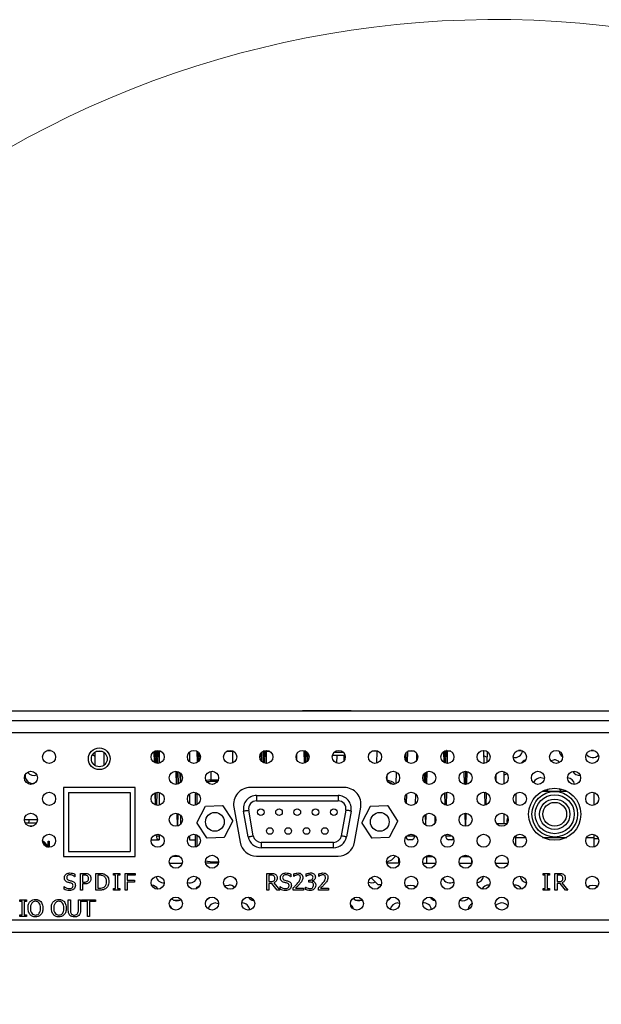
# Model space of a CAD drawing. Header units: millimetres. Extents: x 0 to 844, y -2 to 552.
# Tile 42 of 151: x 606 to 615, y 109 to 124. Entities that reach past the tile are written whole.
import ezdxf

# ---------------------------------------------------------------- set-up
doc = ezdxf.new("R2010")
doc.units = ezdxf.units.MM

msp = doc.modelspace()

# ---------------------------------------------------------------- linework, layer by layer
at = {"color": 7, "linetype": 'Continuous', "lineweight": 25}
for p, q in [((602.832, 113.801), (698.606, 113.801)), ((610.387, 113.802), (610.387, 113.801)), ((610.571, 113.802), (610.387, 113.802)), ((610.571, 113.802), (610.571, 113.801)), ((610.941, 113.802), (610.571, 113.802)), ((610.941, 113.802), (610.941, 113.801)), ((611.126, 113.802), (610.941, 113.802)), ((611.126, 113.802), (611.126, 113.801)), ((698.606, 113.652), (602.832, 113.652)), ((676.801, 113.649), (603.009, 113.649)), ((610.487, 113.652), (610.487, 113.649)), ((611.026, 113.649), (611.026, 113.652)), ((606.569, 113.201), (606.526, 113.201)), ((608.145, 113.018), (608.141, 113.188)), ((608.156, 113.189), (608.151, 113.014)), ((608.156, 113.189), (608.156, 113.196)), ((608.173, 113.007), (608.178, 113.189)), ((608.2, 113.189), (608.178, 113.189)), ((608.195, 113.005), (608.2, 113.189)), ((608.216, 113.187), (608.216, 113.008)), ((608.789, 113.191), (608.789, 113.189)), ((608.794, 113.019), (608.789, 113.189)), ((608.792, 113.189), (608.789, 113.189)), ((609.324, 113.187), (609.324, 113.197)), ((609.324, 113.187), (609.324, 113.011)), ((609.795, 113.015), (609.799, 113.189)), ((609.8, 113.195), (609.799, 113.189)), ((609.821, 113.189), (609.799, 113.189)), ((609.817, 113.008), (609.821, 113.189)), ((609.838, 113.187), (609.838, 113.005)), ((610.411, 113.189), (610.41, 113.201)), ((610.415, 113.009), (610.411, 113.189)), ((610.426, 113.189), (610.411, 113.189)), ((610.422, 113.011), (610.426, 113.189)), ((610.426, 113.195), (610.426, 113.189)), ((611.511, 113.189), (611.435, 113.189)), ((611.511, 113.189), (611.507, 113.007)), ((611.512, 113.199), (611.511, 113.189)), ((611.978, 113.022), (611.982, 113.188)), ((612.084, 113.189), (611.983, 113.189)), ((612.532, 113.019), (612.527, 113.187)), ((612.538, 113.015), (612.542, 113.189)), ((612.543, 113.195), (612.542, 113.189)), ((612.564, 113.189), (612.542, 113.189)), ((612.56, 113.008), (612.564, 113.189)), ((612.582, 113.005), (612.586, 113.189)), ((612.633, 113.189), (612.586, 113.189)), ((613.137, 113.005), (613.132, 113.189)), ((613.698, 113.201), (613.661, 113.201)), ((614.796, 113.201), (614.758, 113.201)), ((607.243, 113.177), (607.243, 112.975)), ((607.378, 113.174), (607.378, 112.978)), ((608.154, 113.113), (608.143, 113.107)), ((608.675, 113.177), (608.675, 113.031)), ((608.8, 113.024), (608.804, 113.181)), ((608.823, 113.047), (608.826, 113.157)), ((609.766, 113.037), (609.763, 113.167)), ((609.773, 113.03), (609.777, 113.181)), ((610.297, 113.143), (610.297, 113.065)), ((610.444, 113.022), (610.448, 113.183)), ((610.466, 113.044), (610.469, 113.16)), ((610.481, 113.138), (610.481, 113.126)), ((610.485, 113.126), (610.481, 113.126)), ((611.031, 113.126), (610.84, 113.126)), ((611.01, 113.171), (610.863, 113.171)), ((610.905, 113.126), (610.902, 113.011)), ((611.019, 113.049), (611.017, 113.126)), ((611.028, 113.065), (611.029, 113.126)), ((611.031, 113.126), (611.031, 113.133)), ((611.935, 113.092), (611.936, 113.121)), ((611.956, 113.042), (611.959, 113.169)), ((612.115, 113.16), (612.112, 113.044)), ((613.187, 113.022), (613.191, 113.183)), ((606.206, 112.754), (606.218, 112.739)), ((608.477, 112.688), (608.472, 112.885)), ((608.473, 112.884), (608.473, 112.885)), ((608.49, 112.69), (608.494, 112.882)), ((608.512, 112.698), (608.516, 112.873)), ((608.541, 112.854), (608.541, 112.719)), ((609.109, 112.751), (608.968, 112.751)), ((608.999, 112.884), (608.999, 112.751)), ((611.669, 112.75), (611.67, 112.83)), ((611.806, 112.874), (611.802, 112.697)), ((612.237, 112.718), (612.233, 112.852)), ((612.25, 112.706), (612.254, 112.87)), ((612.272, 112.694), (612.276, 112.88)), ((612.842, 112.689), (612.837, 112.884)), ((612.84, 112.788), (612.857, 112.783)), ((612.854, 112.688), (612.859, 112.886)), ((612.876, 112.69), (612.881, 112.883)), ((613.317, 112.831), (613.314, 112.747)), ((613.44, 112.694), (613.44, 112.879)), ((606.325, 112.702), (606.308, 112.701)), ((607.85, 112.641), (606.765, 112.641)), ((606.765, 112.641), (606.765, 111.596)), ((607.85, 111.596), (607.85, 112.641)), ((609.1, 112.734), (608.988, 112.734)), ((611.019, 112.641), (609.597, 112.641)), ((606.841, 112.566), (606.841, 111.671)), ((606.841, 112.566), (607.776, 112.566)), ((607.776, 112.566), (607.776, 111.671)), ((608.161, 112.376), (608.156, 112.561)), ((608.159, 112.439), (608.162, 112.563)), ((608.18, 112.371), (608.184, 112.568)), ((608.216, 112.565), (608.216, 112.373)), ((608.675, 112.542), (608.675, 112.396)), ((608.768, 112.565), (608.768, 112.551)), ((608.768, 112.373), (608.768, 112.551)), ((608.788, 112.534), (608.789, 112.556)), ((608.788, 112.534), (608.788, 112.381)), ((609.691, 112.519), (610.925, 112.519)), ((609.691, 112.519), (609.691, 112.439)), ((610.925, 112.519), (610.925, 112.439)), ((611.941, 112.433), (611.94, 112.5)), ((611.941, 112.439), (611.943, 112.509)), ((611.962, 112.4), (611.966, 112.541)), ((612.1, 112.543), (612.096, 112.392)), ((612.547, 112.376), (612.543, 112.56)), ((612.546, 112.439), (612.549, 112.562)), ((612.566, 112.371), (612.571, 112.567)), ((613.152, 112.372), (613.147, 112.567)), ((613.171, 112.379), (613.175, 112.557)), ((613.618, 112.547), (613.618, 112.391)), ((614.025, 112.586), (614.39, 112.586)), ((614.798, 112.566), (614.798, 112.372)), ((614.821, 112.558), (614.798, 112.553)), ((608.906, 112.345), (608.788, 112.111)), ((609.177, 112.365), (608.915, 112.351)), ((609.329, 112.141), (609.186, 112.361)), ((609.347, 112.343), (609.441, 111.811)), ((609.641, 111.908), (609.573, 112.298)), ((609.691, 112.439), (610.925, 112.439)), ((611.043, 112.298), (610.975, 111.908)), ((611.175, 111.811), (611.269, 112.343)), ((611.405, 112.345), (611.287, 112.111)), ((611.676, 112.365), (611.414, 112.351)), ((611.828, 112.141), (611.685, 112.361)), ((606.174, 112.154), (606.372, 112.154)), ((608.493, 112.056), (608.488, 112.248)), ((608.496, 112.057), (608.501, 112.245)), ((608.541, 112.219), (608.541, 112.084)), ((609.563, 111.894), (609.494, 112.284)), ((611.122, 112.284), (611.054, 111.894)), ((612.253, 112.069), (612.249, 112.231)), ((612.256, 112.067), (612.261, 112.239)), ((612.394, 112.201), (612.391, 112.098)), ((612.858, 112.053), (612.853, 112.251)), ((612.861, 112.053), (612.866, 112.25)), ((613.44, 112.096), (613.44, 112.244)), ((606.187, 112.104), (606.36, 112.104)), ((606.258, 112.054), (606.289, 112.054)), ((608.788, 112.101), (608.932, 111.881)), ((609.211, 111.897), (609.33, 112.131)), ((611.287, 112.101), (611.431, 111.881)), ((611.71, 111.897), (611.829, 112.131)), ((613.323, 112.096), (613.487, 112.096)), ((608.096, 111.85), (608.216, 111.85)), ((608.172, 111.908), (608.172, 111.931)), ((608.216, 111.93), (608.216, 111.85)), ((608.675, 111.907), (608.675, 111.85)), ((608.675, 111.85), (608.768, 111.85)), ((608.768, 111.738), (608.768, 111.93)), ((608.788, 111.922), (608.788, 111.746)), ((608.941, 111.877), (609.203, 111.891)), ((611.44, 111.877), (611.702, 111.891)), ((611.968, 111.908), (612.084, 111.908)), ((612.042, 111.85), (611.997, 111.85)), ((612.085, 111.919), (612.084, 111.908)), ((612.559, 111.908), (612.558, 111.93)), ((612.559, 111.908), (612.648, 111.908)), ((612.647, 111.85), (612.601, 111.85)), ((613.618, 111.912), (613.618, 111.886)), ((613.618, 111.886), (613.764, 111.886)), ((613.618, 111.756), (613.618, 111.886)), ((614.024, 111.886), (614.392, 111.886)), ((614.692, 111.886), (614.798, 111.886)), ((614.798, 111.931), (614.798, 111.886)), ((614.798, 111.886), (614.798, 111.737)), ((614.798, 111.866), (614.87, 111.866)), ((606.449, 111.829), (606.464, 111.829)), ((606.456, 111.801), (606.454, 111.801)), ((606.524, 111.739), (606.456, 111.818)), ((606.456, 111.818), (606.456, 111.796)), ((606.464, 111.829), (606.532, 111.752)), ((606.489, 111.801), (606.47, 111.801)), ((606.549, 111.739), (606.524, 111.739)), ((606.532, 111.752), (606.532, 111.829)), ((606.532, 111.829), (606.549, 111.829)), ((606.549, 111.801), (606.532, 111.801)), ((606.549, 111.829), (606.549, 111.739)), ((609.76, 111.809), (609.76, 111.729)), ((610.857, 111.809), (609.76, 111.809)), ((610.857, 111.729), (609.76, 111.729)), ((610.857, 111.729), (610.857, 111.809)), ((606.765, 111.596), (607.85, 111.596)), ((606.841, 111.671), (607.776, 111.671)), ((608.527, 111.596), (608.409, 111.596)), ((609.691, 111.601), (610.925, 111.601)), ((611.848, 111.496), (611.848, 111.561)), ((612.249, 111.596), (612.367, 111.596)), ((612.267, 111.596), (612.267, 111.496)), ((612.798, 111.596), (612.915, 111.596)), ((612.945, 111.561), (612.945, 111.496)), ((608.371, 111.496), (608.565, 111.496)), ((609.113, 111.496), (608.919, 111.496)), ((608.988, 111.514), (609.115, 111.514)), ((611.848, 111.496), (611.662, 111.496)), ((611.848, 111.496), (611.856, 111.496)), ((612.211, 111.496), (612.405, 111.496)), ((612.76, 111.496), (612.953, 111.496)), ((613.308, 111.496), (613.502, 111.496)), ((606.936, 111.289), (606.934, 111.289)), ((606.936, 111.33), (606.936, 111.289)), ((607.022, 111.086), (607.022, 111.34)), ((607.022, 111.34), (607.086, 111.34)), ((607.082, 111.312), (607.054, 111.312)), ((607.054, 111.312), (607.054, 111.209)), ((607.255, 111.086), (607.255, 111.34)), ((607.255, 111.34), (607.313, 111.34)), ((607.313, 111.312), (607.287, 111.312)), ((607.287, 111.312), (607.287, 111.115)), ((607.521, 111.34), (607.617, 111.34)), ((607.521, 111.315), (607.521, 111.34)), ((607.553, 111.315), (607.521, 111.315)), ((607.553, 111.112), (607.553, 111.315)), ((607.617, 111.315), (607.585, 111.315)), ((607.585, 111.315), (607.585, 111.112)), ((607.617, 111.34), (607.617, 111.315)), ((607.699, 111.086), (607.699, 111.34)), ((607.699, 111.34), (607.85, 111.34)), ((607.85, 111.312), (607.731, 111.312)), ((607.731, 111.312), (607.731, 111.238)), ((607.85, 111.34), (607.85, 111.312)), ((609.845, 111.086), (609.845, 111.34)), ((609.845, 111.34), (609.91, 111.34)), ((609.911, 111.312), (609.877, 111.312)), ((609.877, 111.312), (609.877, 111.215)), ((610.209, 111.289), (610.206, 111.289)), ((610.209, 111.33), (610.209, 111.289)), ((610.254, 111.295), (610.254, 111.332)), ((610.255, 111.295), (610.254, 111.295)), ((610.44, 111.295), (610.44, 111.331)), ((610.442, 111.295), (610.44, 111.295)), ((610.633, 111.295), (610.633, 111.332)), ((610.635, 111.295), (610.633, 111.295)), ((611.428, 111.28), (611.428, 111.274)), ((611.428, 111.274), (611.528, 111.174)), ((614.032, 111.315), (614.032, 111.34)), ((614.032, 111.34), (614.128, 111.34)), ((614.064, 111.315), (614.032, 111.315)), ((614.064, 111.112), (614.064, 111.315)), ((614.128, 111.315), (614.096, 111.315)), ((614.096, 111.315), (614.096, 111.112)), ((614.128, 111.34), (614.128, 111.315)), ((614.211, 111.086), (614.211, 111.34)), ((614.211, 111.34), (614.276, 111.34)), ((614.276, 111.312), (614.243, 111.312)), ((614.243, 111.312), (614.243, 111.215)), ((606.775, 111.1), (606.775, 111.141)), ((606.775, 111.141), (606.778, 111.141)), ((607.054, 111.209), (607.077, 111.209)), ((607.083, 111.18), (607.054, 111.18)), ((607.054, 111.18), (607.054, 111.086)), ((607.287, 111.115), (607.313, 111.115)), ((607.521, 111.086), (607.521, 111.112)), ((607.521, 111.112), (607.553, 111.112)), ((607.585, 111.112), (607.617, 111.112)), ((607.617, 111.112), (607.617, 111.086)), ((607.731, 111.238), (607.844, 111.238)), ((607.844, 111.209), (607.731, 111.209)), ((607.731, 111.209), (607.731, 111.086)), ((607.844, 111.238), (607.844, 111.209)), ((609.877, 111.215), (609.907, 111.215)), ((609.923, 111.186), (609.877, 111.186)), ((609.877, 111.186), (609.877, 111.086)), ((610.003, 111.086), (609.923, 111.186)), ((609.951, 111.196), (610.041, 111.086)), ((610.048, 111.1), (610.048, 111.141)), ((610.048, 111.141), (610.05, 111.141)), ((610.247, 111.086), (610.247, 111.122)), ((610.279, 111.115), (610.401, 111.115)), ((610.401, 111.115), (610.401, 111.086)), ((610.434, 111.096), (610.434, 111.131)), ((610.434, 111.131), (610.436, 111.131)), ((610.485, 111.209), (610.485, 111.238)), ((610.485, 111.238), (610.496, 111.238)), ((610.499, 111.209), (610.485, 111.209)), ((610.536, 111.227), (610.536, 111.224)), ((610.627, 111.086), (610.627, 111.122)), ((610.658, 111.115), (610.781, 111.115)), ((610.781, 111.115), (610.781, 111.086)), ((611.528, 111.174), (611.581, 111.174)), ((613.209, 111.164), (613.223, 111.163)), ((614.032, 111.086), (614.032, 111.112)), ((614.032, 111.112), (614.064, 111.112)), ((614.096, 111.112), (614.128, 111.112)), ((614.128, 111.112), (614.128, 111.086)), ((614.243, 111.215), (614.273, 111.215)), ((614.289, 111.186), (614.243, 111.186)), ((614.243, 111.186), (614.243, 111.086)), ((614.369, 111.086), (614.289, 111.186)), ((614.317, 111.196), (614.407, 111.086)), ((607.054, 111.086), (607.022, 111.086)), ((607.313, 111.086), (607.255, 111.086)), ((607.617, 111.086), (607.521, 111.086)), ((607.731, 111.086), (607.699, 111.086)), ((609.877, 111.086), (609.845, 111.086)), ((610.041, 111.086), (610.003, 111.086)), ((610.401, 111.086), (610.247, 111.086)), ((610.781, 111.086), (610.627, 111.086)), ((614.128, 111.086), (614.032, 111.086)), ((614.243, 111.086), (614.211, 111.086)), ((614.407, 111.086), (614.369, 111.086)), ((606.106, 110.915), (606.106, 110.94)), ((606.106, 110.94), (606.203, 110.94)), ((606.139, 110.915), (606.106, 110.915)), ((606.139, 110.712), (606.139, 110.915)), ((606.203, 110.915), (606.171, 110.915)), ((606.171, 110.915), (606.171, 110.712)), ((606.203, 110.94), (606.203, 110.915)), ((606.839, 110.781), (606.839, 110.94)), ((606.839, 110.94), (606.872, 110.94)), ((606.872, 110.94), (606.872, 110.781)), ((606.991, 110.78), (606.991, 110.94)), ((606.991, 110.94), (607.023, 110.94)), ((607.023, 110.94), (607.023, 110.781)), ((607.039, 110.912), (607.039, 110.94)), ((607.039, 110.94), (607.251, 110.94)), ((607.129, 110.912), (607.039, 110.912)), ((607.129, 110.686), (607.129, 110.912)), ((607.251, 110.912), (607.161, 110.912)), ((607.161, 110.912), (607.161, 110.686)), ((607.251, 110.94), (607.251, 110.912)), ((608.434, 110.936), (608.532, 110.936)), ((609.074, 110.893), (609.116, 110.885)), ((609.616, 110.936), (609.648, 110.936)), ((611.191, 110.936), (611.289, 110.936)), ((611.677, 110.936), (611.682, 110.936)), ((611.831, 110.893), (611.858, 110.89)), ((606.106, 110.686), (606.106, 110.712)), ((606.106, 110.712), (606.139, 110.712)), ((606.203, 110.686), (606.106, 110.686)), ((606.171, 110.712), (606.203, 110.712)), ((606.203, 110.712), (606.203, 110.686)), ((607.161, 110.686), (607.129, 110.686)), ((562.376, 110.637), (782.316, 110.637)), ((561.927, 110.451), (782.765, 110.451))]:
    msp.add_line(p, q, dxfattribs=at)
at = {"color": 8, "linetype": 'Continuous', "lineweight": 25}
for p, q in [((676.712, 113.467), (602.892, 113.467)), ((607.354, 113.187), (607.262, 113.187)), ((608.178, 113.189), (608.156, 113.189)), ((608.216, 113.189), (608.2, 113.189)), ((608.247, 113.187), (608.216, 113.187)), ((609.324, 113.187), (609.237, 113.187)), ((609.799, 113.189), (609.789, 113.189)), ((609.838, 113.189), (609.821, 113.189)), ((609.893, 113.187), (609.838, 113.187)), ((610.438, 113.189), (610.426, 113.189)), ((612.586, 113.189), (612.564, 113.189)), ((608.172, 111.908), (608.216, 111.908)), ((606.454, 111.807), (606.456, 111.807)), ((606.465, 111.807), (606.484, 111.807)), ((606.532, 111.807), (606.549, 111.807))]:
    msp.add_line(p, q, dxfattribs=at)
at = {"color": 7, "linetype": 'Continuous', "lineweight": 25, "flags": 128}
for points in [[(608.179, 113.202), (608.179, 113.201), (608.178, 113.189)], [(608.201, 113.203), (608.201, 113.201), (608.2, 113.189)], [(608.217, 113.2), (608.217, 113.199), (608.216, 113.187)], [(609.823, 113.202), (609.822, 113.201), (609.821, 113.189)], [(609.839, 113.203), (609.839, 113.199), (609.838, 113.187)], [(611.486, 113.189), (611.485, 113.201), (611.484, 113.203)], [(612.539, 113.193), (612.531, 113.167), (612.528, 113.16)], [(612.566, 113.202), (612.565, 113.201), (612.564, 113.189)], [(612.588, 113.203), (612.587, 113.201), (612.586, 113.189)], [(613.132, 113.189), (613.131, 113.201), (613.13, 113.203)], [(607.243, 113.109), (607.217, 113.129), (607.207, 113.141)], [(613.189, 113.096), (613.163, 113.103), (613.134, 113.121)], [(614.145, 113.051), (614.148, 113.052), (614.193, 113.061)], [(612.531, 113.024), (612.534, 113.026), (612.538, 113.03)], [(608.968, 112.751), (608.929, 112.747), (608.926, 112.747)], [(613.481, 112.85), (613.451, 112.832), (613.44, 112.828)], [(613.997, 112.79), (614.042, 112.781), (614.052, 112.776)], [(608.937, 112.727), (608.949, 112.73), (608.988, 112.734)], [(614.102, 112.617), (614.081, 112.587), (614.08, 112.586)], [(614.307, 112.586), (614.306, 112.587), (614.281, 112.624)], [(613.175, 112.557), (613.163, 112.561), (613.154, 112.565)], [(614.864, 112.423), (614.871, 112.446), (614.874, 112.453)], [(609.494, 112.284), (609.495, 112.284), (609.5, 112.285), (609.507, 112.286), (609.517, 112.288), (609.529, 112.29), (609.542, 112.293), (609.557, 112.295), (609.573, 112.298)], [(611.122, 112.284), (611.121, 112.284), (611.116, 112.285), (611.109, 112.286), (611.099, 112.288), (611.087, 112.29), (611.074, 112.293), (611.059, 112.295), (611.043, 112.298)], [(606.237, 112.154), (606.239, 112.129), (606.237, 112.104)], [(609.563, 111.894), (609.564, 111.894), (609.569, 111.895), (609.576, 111.896), (609.586, 111.898), (609.598, 111.9), (609.611, 111.903), (609.626, 111.905), (609.641, 111.908)], [(611.054, 111.894), (611.052, 111.894), (611.048, 111.895), (611.04, 111.896), (611.03, 111.898), (611.018, 111.9), (611.005, 111.903), (610.99, 111.905), (610.975, 111.908)], [(608.988, 111.514), (608.949, 111.518), (608.918, 111.526)], [(608.774, 111.105), (608.793, 111.129), (608.831, 111.155)], [(609.207, 111.146), (609.225, 111.155), (609.271, 111.164)], [(611.537, 111.115), (611.549, 111.129), (611.567, 111.144)], [(611.955, 111.139), (611.982, 111.155), (612.027, 111.164)], [(612.027, 111.164), (612.073, 111.155), (612.107, 111.133)], [(614.703, 111.132), (614.739, 111.155), (614.784, 111.164)], [(614.784, 111.164), (614.83, 111.155), (614.856, 111.14)], [(608.968, 110.968), (608.961, 110.961), (608.939, 110.943)], [(608.372, 110.856), (608.396, 110.819), (608.4, 110.809)]]:
    msp.add_lwpolyline(points, dxfattribs=at)
at = {"color": 7, "linetype": 'Continuous', "lineweight": 25}
for centre, radius in [((606.548, 113.104), 0.0991), ((607.308, 113.076), 0.165), ((607.308, 113.076), 0.12), ((608.193, 113.104), 0.0991), ((608.742, 113.104), 0.0991), ((609.291, 113.104), 0.0991), ((609.839, 113.104), 0.0991), ((610.388, 113.104), 0.0991), ((610.936, 113.104), 0.0991), ((611.485, 113.104), 0.0991), ((612.034, 113.104), 0.0991), ((612.582, 113.104), 0.0991), ((613.131, 113.104), 0.0991), ((613.679, 113.104), 0.0991), ((614.228, 113.104), 0.0991), ((614.777, 113.104), 0.0991), ((606.273, 112.787), 0.099), ((608.468, 112.787), 0.099), ((609.016, 112.787), 0.099), ((611.759, 112.787), 0.099), ((612.308, 112.787), 0.099), ((612.857, 112.787), 0.099), ((613.405, 112.787), 0.099), ((613.954, 112.787), 0.099), ((614.502, 112.787), 0.099), ((614.208, 112.236), 0.395), ((606.548, 112.469), 0.0991), ((608.193, 112.469), 0.0991), ((608.742, 112.469), 0.0991), ((612.034, 112.469), 0.0991), ((612.582, 112.469), 0.0991), ((613.131, 112.469), 0.0991), ((613.679, 112.469), 0.0991), ((614.208, 112.236), 0.345), ((614.208, 112.236), 0.295), ((614.208, 112.236), 0.23), ((614.777, 112.469), 0.0991), ((609.754, 112.266), 0.05), ((610.031, 112.266), 0.05), ((610.308, 112.266), 0.05), ((610.585, 112.266), 0.05), ((610.862, 112.266), 0.05), ((614.208, 112.236), 0.18), ((606.273, 112.152), 0.0991), ((608.468, 112.152), 0.0991), ((609.059, 112.121), 0.142), ((611.558, 112.121), 0.142), ((612.308, 112.152), 0.0991), ((612.857, 112.152), 0.0991), ((613.405, 112.152), 0.0991), ((609.893, 111.982), 0.05), ((610.17, 111.982), 0.05), ((610.447, 111.982), 0.05), ((610.724, 111.982), 0.05), ((606.548, 111.834), 0.0991), ((608.193, 111.834), 0.0991), ((608.742, 111.834), 0.0991), ((612.034, 111.834), 0.0991), ((612.582, 111.834), 0.0991), ((613.131, 111.834), 0.0991), ((613.679, 111.834), 0.0991), ((614.777, 111.834), 0.0991), ((608.468, 111.517), 0.0991), ((609.016, 111.517), 0.0991), ((611.759, 111.517), 0.0991), ((612.308, 111.517), 0.0991), ((612.857, 111.517), 0.0991), ((613.405, 111.517), 0.0991), ((608.193, 111.199), 0.0991), ((608.742, 111.199), 0.0991), ((609.291, 111.199), 0.0991), ((611.485, 111.199), 0.0991), ((612.034, 111.199), 0.0991), ((612.582, 111.199), 0.0991), ((613.131, 111.199), 0.0991), ((613.679, 111.199), 0.0991), ((614.777, 111.199), 0.0991), ((608.468, 110.882), 0.0991), ((609.016, 110.882), 0.0991), ((609.565, 110.882), 0.0991), ((611.211, 110.882), 0.0991), ((611.759, 110.882), 0.0991), ((612.308, 110.882), 0.0991), ((612.857, 110.882), 0.0991), ((613.405, 110.882), 0.0991)]:
    msp.add_circle(centre, radius, dxfattribs=at)
at = {"color": 7, "linetype": 'Continuous', "lineweight": 18}
msp.add_arc((613.301, 109.357), 14.913, 61.6854, 48.3893, dxfattribs=at)
at = {"color": 7, "linetype": 'Continuous', "lineweight": 25}
for centre, radius, start, end in [((613.603, 113.213), 0.119, 259.3491, 350.9365), ((614.39, 113.213), 0.119, 190.0561, 237.7033), ((613.8, 112.942), 0.119, 106.2976, 146.835), ((614.193, 112.942), 0.119, 41.6966, 90), ((614.784, 113.213), 0.119, 214.8453, 317.2504), ((606.308, 112.826), 0.125, 179.2838, 270), ((606.317, 112.942), 0.119, 216.6222, 291.9207), ((611.648, 112.551), 0.2, 44.8645, 84.5132), ((613.997, 112.671), 0.119, 90, 158.5454), ((614.39, 112.671), 0.119, 8.0536, 83.7432), ((614.587, 112.942), 0.119, 209.2854, 273.4245), ((609.597, 112.387), 0.254, 90, 190), ((611.019, 112.387), 0.254, 350, 90), ((611.628, 112.534), 0.2, 50.2867, 74.8272), ((609.691, 112.319), 0.2, 90, 190), ((610.925, 112.319), 0.2, 350, 90), ((608.915, 112.341), 0.01, 93.1576, 153.1576), ((609.177, 112.355), 0.01, 33.1576, 93.1576), ((609.691, 112.319), 0.12, 90, 190), ((610.925, 112.319), 0.12, 350, 90), ((611.414, 112.341), 0.01, 93.1576, 153.1576), ((611.676, 112.355), 0.01, 33.1576, 93.1576), ((613.603, 112.129), 0.119, 151.4967, 195.4549), ((608.797, 112.106), 0.01, 153.1576, 213.1576), ((609.321, 112.135), 0.01, 333.1576, 33.1576), ((611.296, 112.106), 0.01, 153.1576, 213.1576), ((611.82, 112.135), 0.01, 333.1576, 33.1576), ((608.225, 111.902), 0.0529, 173.4547, 258.9737), ((608.94, 111.887), 0.01, 213.1576, 273.1576), ((609.202, 111.901), 0.01, 273.1576, 333.1576), ((609.76, 111.929), 0.2, 190, 270), ((609.76, 111.929), 0.12, 190, 270), ((610.857, 111.929), 0.12, 270, 350), ((610.857, 111.929), 0.2, 270, 350), ((611.439, 111.887), 0.01, 213.1576, 273.1576), ((611.701, 111.901), 0.01, 273.1576, 333.1576), ((612.005, 111.899), 0.0497, 184.7634, 260.1782), ((612.032, 111.902), 0.0529, 281.0234, 6.5483), ((612.611, 111.902), 0.0529, 173.4528, 258.9678), ((612.645, 111.887), 0.0371, 272.6018, 326.077), ((609.691, 111.855), 0.254, 190, 270), ((610.925, 111.855), 0.254, 270, 350), ((611.628, 111.714), 0.2, 279.2795, 328.0437), ((608.286, 111.316), 0.119, 190.0899, 273.0162), ((608.68, 111.316), 0.119, 251.9141, 344.005), ((609.468, 111.316), 0.119, 201.1488, 225.7071), ((612.618, 111.316), 0.119, 204.455, 301.3488), ((613.012, 111.316), 0.119, 279.57, 351.4029), ((613.8, 111.316), 0.119, 188.609, 259.7727), ((608.089, 111.045), 0.119, 27.5877, 84.336), ((609.271, 111.045), 0.119, 43.0685, 90), ((611.437, 111.316), 0.119, 244.9894, 297.4145), ((613.209, 111.045), 0.119, 90, 150.5697), ((613.603, 111.045), 0.119, 29.6072, 97.4834), ((608.483, 111.045), 0.119, 227.8141, 301.4322), ((609.665, 111.045), 0.119, 212.6717, 264.5648), ((611.24, 111.045), 0.119, 223.7211, 296.0839), ((611.634, 111.045), 0.119, 290.2187, 324.9483), ((612.421, 111.045), 0.119, 213.2188, 257.2655), ((612.815, 111.045), 0.119, 248.9666, 319.5154), ((609.074, 110.774), 0.119, 90, 166.5787), ((609.468, 110.774), 0.119, 5.2817, 90), ((611.043, 110.774), 0.119, 11.0218, 54.3583), ((611.831, 110.774), 0.119, 90, 170.301), ((612.224, 110.774), 0.119, 7.1757, 97.2012), ((613.012, 110.774), 0.119, 118.3014, 172.2707), ((613.406, 110.774), 0.119, 90, 141.8601), ((613.406, 110.774), 0.119, 38.8562, 90)]:
    msp.add_arc(centre, radius, start, end, dxfattribs=at)
for points, knots in [([(606.779, 111.273), (606.78, 111.285), (606.783, 111.308), (606.807, 111.332), (606.835, 111.345), (606.853, 111.346), (606.862, 111.347)], [0, 0, 0, 0, 0.279003, 0.558526, 0.779067, 1, 1, 1, 1]), ([(606.795, 111.227), (606.789, 111.235), (606.78, 111.249), (606.779, 111.266), (606.779, 111.273)], [0, 0, 0, 0, 0.558655, 1, 1, 1, 1]), ([(606.865, 111.318), (606.858, 111.318), (606.844, 111.317), (606.827, 111.308), (606.815, 111.293), (606.814, 111.283), (606.814, 111.277)], [0, 0, 0, 0, 0.28079, 0.560487, 0.780144, 1, 1, 1, 1]), ([(606.814, 111.277), (606.814, 111.272), (606.815, 111.261), (606.825, 111.245), (606.838, 111.24), (606.845, 111.237)], [0, 0, 0, 0, 0.281142, 0.560973, 1, 1, 1, 1]), ([(606.862, 111.347), (606.876, 111.346), (606.902, 111.345), (606.926, 111.335), (606.936, 111.33)], [0, 0, 0, 0, 0.559862, 1, 1, 1, 1]), ([(606.934, 111.289), (606.922, 111.298), (606.902, 111.314), (606.876, 111.317), (606.865, 111.318)], [0, 0, 0, 0, 0.559904, 1, 1, 1, 1]), ([(607.128, 111.302), (607.12, 111.305), (607.105, 111.312), (607.089, 111.312), (607.082, 111.312)], [0, 0, 0, 0, 0.558056, 1, 1, 1, 1]), ([(607.086, 111.34), (607.099, 111.34), (607.122, 111.34), (607.143, 111.329), (607.152, 111.324)], [0, 0, 0, 0, 0.560851, 1, 1, 1, 1]), ([(607.147, 111.262), (607.146, 111.271), (607.145, 111.287), (607.133, 111.297), (607.128, 111.302)], [0, 0, 0, 0, 0.560323, 1, 1, 1, 1]), ([(607.132, 111.224), (607.137, 111.23), (607.146, 111.242), (607.147, 111.256), (607.147, 111.262)], [0, 0, 0, 0, 0.5585286, 1, 1, 1, 1]), ([(607.152, 111.324), (607.157, 111.32), (607.168, 111.312), (607.18, 111.291), (607.181, 111.274), (607.182, 111.263)], [0, 0, 0, 0, 0.280348, 0.56067, 1, 1, 1, 1]), ([(607.182, 111.263), (607.181, 111.251), (607.179, 111.23), (607.166, 111.214), (607.16, 111.206)], [0, 0, 0, 0, 0.559657, 1, 1, 1, 1]), ([(607.313, 111.34), (607.323, 111.34), (607.341, 111.34), (607.365, 111.336), (607.385, 111.33), (607.397, 111.324), (607.403, 111.32)], [0, 0, 0, 0, 0.340134, 0.560174, 0.780179, 1, 1, 1, 1]), ([(607.38, 111.296), (607.368, 111.302), (607.347, 111.311), (607.323, 111.311), (607.313, 111.312)], [0, 0, 0, 0, 0.55872, 1, 1, 1, 1]), ([(607.419, 111.214), (607.417, 111.232), (607.415, 111.257), (607.397, 111.284), (607.386, 111.292), (607.38, 111.296)], [0, 0, 0, 0, 0.5585515, 0.7792963, 1, 1, 1, 1]), ([(607.403, 111.32), (607.412, 111.313), (607.43, 111.298), (607.451, 111.261), (607.453, 111.231), (607.454, 111.213)], [0, 0, 0, 0, 0.2801, 0.5603388, 1, 1, 1, 1]), ([(609.91, 111.34), (609.923, 111.341), (609.945, 111.341), (609.965, 111.331), (609.974, 111.327)], [0, 0, 0, 0, 0.561433, 1, 1, 1, 1]), ([(609.951, 111.303), (609.944, 111.306), (609.931, 111.312), (609.917, 111.312), (609.911, 111.312)], [0, 0, 0, 0, 0.5580993, 1, 1, 1, 1]), ([(609.967, 111.269), (609.967, 111.276), (609.966, 111.29), (609.956, 111.299), (609.951, 111.303)], [0, 0, 0, 0, 0.5604049, 1, 1, 1, 1]), ([(610.003, 111.271), (610.002, 111.262), (610.001, 111.244), (609.985, 111.214), (609.964, 111.203), (609.951, 111.196)], [0, 0, 0, 0, 0.2811331, 0.5614568, 1, 1, 1, 1]), ([(609.953, 111.228), (609.958, 111.235), (609.967, 111.247), (609.967, 111.262), (609.967, 111.269)], [0, 0, 0, 0, 0.557695, 1, 1, 1, 1]), ([(609.974, 111.327), (609.979, 111.323), (609.989, 111.316), (610.001, 111.297), (610.002, 111.281), (610.003, 111.271)], [0, 0, 0, 0, 0.2804538, 0.5607469, 1, 1, 1, 1]), ([(610.051, 111.273), (610.053, 111.285), (610.056, 111.308), (610.08, 111.332), (610.107, 111.345), (610.125, 111.346), (610.135, 111.347)], [0, 0, 0, 0, 0.279003, 0.558526, 0.779067, 1, 1, 1, 1]), ([(610.067, 111.227), (610.062, 111.235), (610.052, 111.249), (610.051, 111.266), (610.051, 111.273)], [0, 0, 0, 0, 0.558622, 1, 1, 1, 1]), ([(610.137, 111.318), (610.131, 111.318), (610.117, 111.317), (610.1, 111.308), (610.088, 111.293), (610.087, 111.283), (610.086, 111.277)], [0, 0, 0, 0, 0.280777, 0.560459, 0.780155, 1, 1, 1, 1]), ([(610.086, 111.277), (610.087, 111.272), (610.087, 111.261), (610.097, 111.245), (610.11, 111.24), (610.118, 111.237)], [0, 0, 0, 0, 0.281168, 0.560955, 1, 1, 1, 1]), ([(610.135, 111.347), (610.149, 111.346), (610.175, 111.345), (610.198, 111.335), (610.209, 111.33)], [0, 0, 0, 0, 0.559896, 1, 1, 1, 1]), ([(610.206, 111.289), (610.195, 111.298), (610.174, 111.314), (610.149, 111.317), (610.137, 111.318)], [0, 0, 0, 0, 0.559904, 1, 1, 1, 1]), ([(610.254, 111.332), (610.265, 111.336), (610.286, 111.345), (610.308, 111.346), (610.318, 111.347)], [0, 0, 0, 0, 0.560018, 1, 1, 1, 1]), ([(610.279, 111.31), (610.275, 111.307), (610.266, 111.303), (610.259, 111.298), (610.255, 111.295)], [0, 0, 0, 0, 0.559693, 1, 1, 1, 1]), ([(610.314, 111.318), (610.307, 111.317), (610.295, 111.316), (610.284, 111.312), (610.279, 111.31)], [0, 0, 0, 0, 0.559546, 1, 1, 1, 1]), ([(610.307, 111.184), (610.321, 111.199), (610.346, 111.225), (610.353, 111.26), (610.356, 111.275)], [0, 0, 0, 0, 0.562614, 1, 1, 1, 1]), ([(610.344, 111.308), (610.339, 111.311), (610.33, 111.317), (610.319, 111.318), (610.314, 111.318)], [0, 0, 0, 0, 0.558662, 1, 1, 1, 1]), ([(610.318, 111.347), (610.328, 111.346), (610.35, 111.345), (610.376, 111.327), (610.39, 111.302), (610.391, 111.285), (610.392, 111.277)], [0, 0, 0, 0, 0.28046, 0.559375, 0.779348, 1, 1, 1, 1]), ([(610.356, 111.275), (610.356, 111.282), (610.355, 111.294), (610.348, 111.304), (610.344, 111.308)], [0, 0, 0, 0, 0.560235, 1, 1, 1, 1]), ([(610.392, 111.277), (610.391, 111.267), (610.39, 111.249), (610.382, 111.233), (610.379, 111.225)], [0, 0, 0, 0, 0.5596476, 1, 1, 1, 1]), ([(610.44, 111.331), (610.452, 111.336), (610.473, 111.345), (610.496, 111.346), (610.506, 111.347)], [0, 0, 0, 0, 0.559775, 1, 1, 1, 1]), ([(610.467, 111.31), (610.462, 111.308), (610.453, 111.303), (610.445, 111.298), (610.442, 111.295)], [0, 0, 0, 0, 0.55986, 1, 1, 1, 1]), ([(610.503, 111.318), (610.496, 111.317), (610.483, 111.316), (610.472, 111.312), (610.467, 111.31)], [0, 0, 0, 0, 0.559539, 1, 1, 1, 1]), ([(610.496, 111.238), (610.503, 111.238), (610.517, 111.239), (610.535, 111.249), (610.545, 111.265), (610.546, 111.276), (610.546, 111.282)], [0, 0, 0, 0, 0.280685, 0.560056, 0.779598, 1, 1, 1, 1]), ([(610.533, 111.31), (610.528, 111.313), (610.518, 111.318), (610.507, 111.318), (610.503, 111.318)], [0, 0, 0, 0, 0.55836, 1, 1, 1, 1]), ([(610.506, 111.347), (610.517, 111.347), (610.535, 111.346), (610.552, 111.336), (610.559, 111.332)], [0, 0, 0, 0, 0.560361, 1, 1, 1, 1]), ([(610.546, 111.282), (610.546, 111.288), (610.544, 111.299), (610.537, 111.306), (610.533, 111.31)], [0, 0, 0, 0, 0.5594491, 1, 1, 1, 1]), ([(610.582, 111.285), (610.581, 111.277), (610.579, 111.262), (610.567, 111.245), (610.553, 111.232), (610.542, 111.229), (610.536, 111.227)], [0, 0, 0, 0, 0.279744, 0.559491, 0.779804, 1, 1, 1, 1]), ([(610.559, 111.332), (610.563, 111.329), (610.571, 111.322), (610.58, 111.306), (610.581, 111.293), (610.582, 111.285)], [0, 0, 0, 0, 0.280422, 0.560611, 1, 1, 1, 1]), ([(610.633, 111.332), (610.644, 111.336), (610.665, 111.345), (610.687, 111.346), (610.697, 111.347)], [0, 0, 0, 0, 0.560055, 1, 1, 1, 1]), ([(610.659, 111.31), (610.654, 111.307), (610.646, 111.303), (610.638, 111.298), (610.635, 111.295)], [0, 0, 0, 0, 0.559875, 1, 1, 1, 1]), ([(610.694, 111.318), (610.687, 111.317), (610.675, 111.316), (610.664, 111.312), (610.659, 111.31)], [0, 0, 0, 0, 0.559546, 1, 1, 1, 1]), ([(610.687, 111.184), (610.701, 111.199), (610.725, 111.225), (610.733, 111.26), (610.736, 111.275)], [0, 0, 0, 0, 0.562614, 1, 1, 1, 1]), ([(610.724, 111.308), (610.719, 111.311), (610.709, 111.317), (610.698, 111.318), (610.694, 111.318)], [0, 0, 0, 0, 0.558662, 1, 1, 1, 1]), ([(610.697, 111.347), (610.708, 111.346), (610.729, 111.345), (610.756, 111.327), (610.77, 111.302), (610.771, 111.285), (610.771, 111.277)], [0, 0, 0, 0, 0.280472, 0.559356, 0.779339, 1, 1, 1, 1]), ([(610.736, 111.275), (610.735, 111.282), (610.735, 111.294), (610.727, 111.304), (610.724, 111.308)], [0, 0, 0, 0, 0.560301, 1, 1, 1, 1]), ([(610.771, 111.277), (610.771, 111.267), (610.769, 111.249), (610.762, 111.233), (610.758, 111.225)], [0, 0, 0, 0, 0.5596409, 1, 1, 1, 1]), ([(614.276, 111.34), (614.288, 111.341), (614.311, 111.341), (614.331, 111.331), (614.34, 111.327)], [0, 0, 0, 0, 0.561433, 1, 1, 1, 1]), ([(614.317, 111.303), (614.309, 111.306), (614.297, 111.312), (614.282, 111.312), (614.276, 111.312)], [0, 0, 0, 0, 0.558159, 1, 1, 1, 1]), ([(614.333, 111.269), (614.332, 111.276), (614.331, 111.29), (614.321, 111.299), (614.317, 111.303)], [0, 0, 0, 0, 0.560477, 1, 1, 1, 1]), ([(614.368, 111.271), (614.368, 111.262), (614.366, 111.244), (614.35, 111.214), (614.329, 111.203), (614.317, 111.196)], [0, 0, 0, 0, 0.2811331, 0.5614568, 1, 1, 1, 1]), ([(614.318, 111.228), (614.323, 111.235), (614.332, 111.247), (614.333, 111.262), (614.333, 111.269)], [0, 0, 0, 0, 0.557686, 1, 1, 1, 1]), ([(614.34, 111.327), (614.344, 111.323), (614.354, 111.316), (614.366, 111.297), (614.367, 111.281), (614.368, 111.271)], [0, 0, 0, 0, 0.2804538, 0.5607469, 1, 1, 1, 1]), ([(606.858, 111.08), (606.842, 111.081), (606.813, 111.083), (606.787, 111.094), (606.775, 111.1)], [0, 0, 0, 0, 0.559429, 1, 1, 1, 1]), ([(606.778, 111.141), (606.791, 111.131), (606.814, 111.114), (606.842, 111.11), (606.855, 111.109)], [0, 0, 0, 0, 0.5597075, 1, 1, 1, 1]), ([(606.836, 111.204), (606.827, 111.206), (606.812, 111.211), (606.8, 111.222), (606.795, 111.227)], [0, 0, 0, 0, 0.5603927, 1, 1, 1, 1]), ([(606.881, 111.192), (606.872, 111.194), (606.857, 111.198), (606.842, 111.202), (606.836, 111.204)], [0, 0, 0, 0, 0.559987, 1, 1, 1, 1]), ([(606.845, 111.237), (606.855, 111.234), (606.872, 111.23), (606.889, 111.225), (606.896, 111.223)], [0, 0, 0, 0, 0.559962, 1, 1, 1, 1]), ([(606.855, 111.109), (606.862, 111.109), (606.877, 111.11), (606.896, 111.119), (606.909, 111.135), (606.91, 111.147), (606.91, 111.152)], [0, 0, 0, 0, 0.281249, 0.560514, 0.780103, 1, 1, 1, 1]), ([(606.923, 111.103), (606.912, 111.095), (606.892, 111.081), (606.868, 111.08), (606.858, 111.08)], [0, 0, 0, 0, 0.558419, 1, 1, 1, 1]), ([(606.91, 111.152), (606.91, 111.157), (606.909, 111.167), (606.9, 111.184), (606.888, 111.189), (606.881, 111.192)], [0, 0, 0, 0, 0.281337, 0.561492, 1, 1, 1, 1]), ([(606.896, 111.223), (606.904, 111.22), (606.92, 111.214), (606.936, 111.197), (606.945, 111.178), (606.945, 111.165), (606.946, 111.158)], [0, 0, 0, 0, 0.280357, 0.559412, 0.779516, 1, 1, 1, 1]), ([(606.946, 111.158), (606.944, 111.147), (606.942, 111.126), (606.929, 111.11), (606.923, 111.103)], [0, 0, 0, 0, 0.559618, 1, 1, 1, 1]), ([(607.077, 111.209), (607.088, 111.208), (607.109, 111.208), (607.125, 111.219), (607.132, 111.224)], [0, 0, 0, 0, 0.562599, 1, 1, 1, 1]), ([(607.16, 111.206), (607.147, 111.197), (607.124, 111.181), (607.095, 111.18), (607.083, 111.18)], [0, 0, 0, 0, 0.557766, 1, 1, 1, 1]), ([(607.313, 111.115), (607.327, 111.116), (607.352, 111.116), (607.374, 111.127), (607.384, 111.132)], [0, 0, 0, 0, 0.5609396, 1, 1, 1, 1]), ([(607.403, 111.107), (607.393, 111.102), (607.378, 111.093), (607.354, 111.089), (607.334, 111.087), (607.32, 111.087), (607.313, 111.086)], [0, 0, 0, 0, 0.339589, 0.559578, 0.779739, 1, 1, 1, 1]), ([(607.384, 111.132), (607.39, 111.138), (607.404, 111.149), (607.417, 111.178), (607.418, 111.2), (607.419, 111.214)], [0, 0, 0, 0, 0.279928, 0.559921, 1, 1, 1, 1]), ([(607.454, 111.213), (607.452, 111.19), (607.447, 111.148), (607.416, 111.119), (607.403, 111.107)], [0, 0, 0, 0, 0.559939, 1, 1, 1, 1]), ([(609.907, 111.215), (609.917, 111.215), (609.933, 111.215), (609.947, 111.224), (609.953, 111.228)], [0, 0, 0, 0, 0.562377, 1, 1, 1, 1]), ([(610.13, 111.08), (610.114, 111.081), (610.085, 111.083), (610.059, 111.094), (610.048, 111.1)], [0, 0, 0, 0, 0.559465, 1, 1, 1, 1]), ([(610.05, 111.141), (610.063, 111.131), (610.086, 111.114), (610.115, 111.11), (610.127, 111.109)], [0, 0, 0, 0, 0.559669, 1, 1, 1, 1]), ([(610.108, 111.204), (610.1, 111.206), (610.084, 111.211), (610.072, 111.222), (610.067, 111.227)], [0, 0, 0, 0, 0.560286, 1, 1, 1, 1]), ([(610.153, 111.192), (610.145, 111.194), (610.13, 111.198), (610.115, 111.202), (610.108, 111.204)], [0, 0, 0, 0, 0.5598626, 1, 1, 1, 1]), ([(610.118, 111.237), (610.127, 111.234), (610.144, 111.23), (610.161, 111.225), (610.169, 111.223)], [0, 0, 0, 0, 0.560071, 1, 1, 1, 1]), ([(610.127, 111.109), (610.135, 111.109), (610.15, 111.11), (610.169, 111.119), (610.181, 111.135), (610.182, 111.147), (610.183, 111.152)], [0, 0, 0, 0, 0.281176, 0.560511, 0.780101, 1, 1, 1, 1]), ([(610.195, 111.103), (610.184, 111.095), (610.165, 111.081), (610.141, 111.08), (610.13, 111.08)], [0, 0, 0, 0, 0.558452, 1, 1, 1, 1]), ([(610.183, 111.152), (610.183, 111.157), (610.182, 111.167), (610.173, 111.184), (610.161, 111.189), (610.153, 111.192)], [0, 0, 0, 0, 0.281322, 0.561516, 1, 1, 1, 1]), ([(610.169, 111.223), (610.177, 111.22), (610.192, 111.214), (610.209, 111.197), (610.217, 111.178), (610.218, 111.165), (610.218, 111.158)], [0, 0, 0, 0, 0.280403, 0.559444, 0.779535, 1, 1, 1, 1]), ([(610.218, 111.158), (610.217, 111.147), (610.215, 111.126), (610.201, 111.11), (610.195, 111.103)], [0, 0, 0, 0, 0.559609, 1, 1, 1, 1]), ([(610.247, 111.122), (610.259, 111.133), (610.279, 111.153), (610.299, 111.174), (610.307, 111.184)], [0, 0, 0, 0, 0.56001, 1, 1, 1, 1]), ([(610.345, 111.182), (610.333, 111.169), (610.312, 111.146), (610.289, 111.125), (610.279, 111.115)], [0, 0, 0, 0, 0.559963, 1, 1, 1, 1]), ([(610.379, 111.225), (610.373, 111.217), (610.363, 111.201), (610.351, 111.188), (610.345, 111.182)], [0, 0, 0, 0, 0.55976, 1, 1, 1, 1]), ([(610.436, 111.131), (610.447, 111.125), (610.467, 111.112), (610.49, 111.11), (610.501, 111.109)], [0, 0, 0, 0, 0.560247, 1, 1, 1, 1]), ([(610.537, 111.2), (610.531, 111.203), (610.519, 111.208), (610.505, 111.209), (610.499, 111.209)], [0, 0, 0, 0, 0.557692, 1, 1, 1, 1]), ([(610.501, 111.109), (610.509, 111.11), (610.523, 111.11), (610.534, 111.119), (610.539, 111.123)], [0, 0, 0, 0, 0.56094, 1, 1, 1, 1]), ([(610.565, 111.104), (610.555, 111.096), (610.536, 111.082), (610.513, 111.081), (610.503, 111.08)], [0, 0, 0, 0, 0.558034, 1, 1, 1, 1]), ([(610.536, 111.224), (610.543, 111.223), (610.556, 111.22), (610.566, 111.212), (610.57, 111.208)], [0, 0, 0, 0, 0.56044, 1, 1, 1, 1]), ([(610.553, 111.163), (610.552, 111.171), (610.552, 111.185), (610.542, 111.195), (610.537, 111.2)], [0, 0, 0, 0, 0.5611083, 1, 1, 1, 1]), ([(610.539, 111.123), (610.543, 111.13), (610.552, 111.142), (610.552, 111.156), (610.553, 111.163)], [0, 0, 0, 0, 0.558568, 1, 1, 1, 1]), ([(610.588, 111.161), (610.587, 111.149), (610.585, 111.128), (610.571, 111.111), (610.565, 111.104)], [0, 0, 0, 0, 0.559344, 1, 1, 1, 1]), ([(610.57, 111.208), (610.576, 111.2), (610.587, 111.186), (610.588, 111.169), (610.588, 111.161)], [0, 0, 0, 0, 0.558195, 1, 1, 1, 1]), ([(610.627, 111.122), (610.638, 111.133), (610.659, 111.153), (610.678, 111.174), (610.687, 111.184)], [0, 0, 0, 0, 0.560031, 1, 1, 1, 1]), ([(610.725, 111.182), (610.713, 111.169), (610.691, 111.146), (610.668, 111.125), (610.658, 111.115)], [0, 0, 0, 0, 0.559963, 1, 1, 1, 1]), ([(610.758, 111.225), (610.753, 111.217), (610.743, 111.201), (610.73, 111.188), (610.725, 111.182)], [0, 0, 0, 0, 0.559827, 1, 1, 1, 1]), ([(614.273, 111.215), (614.282, 111.215), (614.299, 111.215), (614.312, 111.224), (614.318, 111.228)], [0, 0, 0, 0, 0.5623239, 1, 1, 1, 1]), ([(610.503, 111.08), (610.49, 111.081), (610.466, 111.083), (610.443, 111.092), (610.434, 111.096)], [0, 0, 0, 0, 0.559786, 1, 1, 1, 1]), ([(606.229, 110.813), (606.23, 110.833), (606.231, 110.869), (606.251, 110.899), (606.259, 110.912)], [0, 0, 0, 0, 0.560364, 1, 1, 1, 1]), ([(606.259, 110.715), (606.249, 110.732), (606.23, 110.762), (606.229, 110.798), (606.229, 110.813)], [0, 0, 0, 0, 0.558236, 1, 1, 1, 1]), ([(606.259, 110.912), (606.272, 110.924), (606.296, 110.944), (606.327, 110.946), (606.341, 110.947)], [0, 0, 0, 0, 0.558287, 1, 1, 1, 1]), ([(606.285, 110.891), (606.278, 110.878), (606.265, 110.853), (606.264, 110.826), (606.264, 110.813)], [0, 0, 0, 0, 0.558307, 1, 1, 1, 1]), ([(606.264, 110.813), (606.265, 110.8), (606.266, 110.772), (606.281, 110.736), (606.309, 110.712), (606.33, 110.71), (606.341, 110.709)], [0, 0, 0, 0, 0.281209, 0.560845, 0.780312, 1, 1, 1, 1]), ([(606.341, 110.918), (606.329, 110.917), (606.306, 110.915), (606.291, 110.898), (606.285, 110.891)], [0, 0, 0, 0, 0.559237, 1, 1, 1, 1]), ([(606.341, 110.947), (606.358, 110.945), (606.39, 110.942), (606.413, 110.921), (606.423, 110.912)], [0, 0, 0, 0, 0.559632, 1, 1, 1, 1]), ([(606.397, 110.891), (606.389, 110.9), (606.373, 110.916), (606.351, 110.917), (606.341, 110.918)], [0, 0, 0, 0, 0.558234, 1, 1, 1, 1]), ([(606.341, 110.709), (606.35, 110.71), (606.369, 110.711), (606.392, 110.727), (606.415, 110.76), (606.417, 110.792), (606.418, 110.813)], [0, 0, 0, 0, 0.186912, 0.373586, 0.560621, 1, 1, 1, 1]), ([(606.418, 110.813), (606.418, 110.829), (606.417, 110.857), (606.403, 110.881), (606.397, 110.891)], [0, 0, 0, 0, 0.560711, 1, 1, 1, 1]), ([(606.423, 110.912), (606.433, 110.895), (606.452, 110.865), (606.453, 110.829), (606.454, 110.813)], [0, 0, 0, 0, 0.558307, 1, 1, 1, 1]), ([(606.454, 110.813), (606.453, 110.793), (606.451, 110.758), (606.432, 110.728), (606.423, 110.715)], [0, 0, 0, 0, 0.560584, 1, 1, 1, 1]), ([(606.582, 110.813), (606.583, 110.833), (606.585, 110.869), (606.604, 110.899), (606.613, 110.912)], [0, 0, 0, 0, 0.560383, 1, 1, 1, 1]), ([(606.613, 110.715), (606.602, 110.732), (606.584, 110.762), (606.583, 110.798), (606.582, 110.813)], [0, 0, 0, 0, 0.558247, 1, 1, 1, 1]), ([(606.613, 110.912), (606.626, 110.924), (606.65, 110.944), (606.681, 110.946), (606.695, 110.947)], [0, 0, 0, 0, 0.558287, 1, 1, 1, 1]), ([(606.638, 110.891), (606.631, 110.878), (606.619, 110.853), (606.618, 110.826), (606.618, 110.813)], [0, 0, 0, 0, 0.558307, 1, 1, 1, 1]), ([(606.618, 110.813), (606.618, 110.8), (606.619, 110.772), (606.635, 110.736), (606.662, 110.712), (606.684, 110.71), (606.695, 110.709)], [0, 0, 0, 0, 0.281211, 0.560849, 0.78035, 1, 1, 1, 1]), ([(606.695, 110.918), (606.682, 110.917), (606.66, 110.915), (606.645, 110.898), (606.638, 110.891)], [0, 0, 0, 0, 0.559237, 1, 1, 1, 1]), ([(606.695, 110.947), (606.712, 110.945), (606.743, 110.942), (606.767, 110.921), (606.777, 110.912)], [0, 0, 0, 0, 0.559632, 1, 1, 1, 1]), ([(606.751, 110.891), (606.742, 110.9), (606.726, 110.916), (606.705, 110.917), (606.695, 110.918)], [0, 0, 0, 0, 0.558234, 1, 1, 1, 1]), ([(606.695, 110.709), (606.704, 110.71), (606.722, 110.711), (606.746, 110.727), (606.769, 110.76), (606.771, 110.792), (606.772, 110.813)], [0, 0, 0, 0, 0.186912, 0.373586, 0.560621, 1, 1, 1, 1]), ([(606.772, 110.813), (606.771, 110.829), (606.77, 110.857), (606.757, 110.881), (606.751, 110.891)], [0, 0, 0, 0, 0.5606895, 1, 1, 1, 1]), ([(606.777, 110.912), (606.787, 110.895), (606.806, 110.865), (606.807, 110.829), (606.807, 110.813)], [0, 0, 0, 0, 0.558307, 1, 1, 1, 1]), ([(606.807, 110.813), (606.806, 110.793), (606.805, 110.758), (606.785, 110.728), (606.777, 110.715)], [0, 0, 0, 0, 0.560584, 1, 1, 1, 1]), ([(606.341, 110.68), (606.323, 110.682), (606.292, 110.684), (606.269, 110.706), (606.259, 110.715)], [0, 0, 0, 0, 0.5597823, 1, 1, 1, 1]), ([(606.423, 110.715), (606.41, 110.703), (606.386, 110.683), (606.355, 110.681), (606.341, 110.68)], [0, 0, 0, 0, 0.558199, 1, 1, 1, 1]), ([(606.695, 110.68), (606.677, 110.682), (606.646, 110.684), (606.623, 110.706), (606.613, 110.715)], [0, 0, 0, 0, 0.559811, 1, 1, 1, 1]), ([(606.777, 110.715), (606.763, 110.703), (606.74, 110.683), (606.708, 110.681), (606.695, 110.68)], [0, 0, 0, 0, 0.558199, 1, 1, 1, 1]), ([(606.864, 110.703), (606.859, 110.71), (606.849, 110.722), (606.841, 110.749), (606.84, 110.769), (606.839, 110.781)], [0, 0, 0, 0, 0.279718, 0.559606, 1, 1, 1, 1]), ([(606.931, 110.68), (606.917, 110.681), (606.892, 110.682), (606.872, 110.697), (606.864, 110.703)], [0, 0, 0, 0, 0.560553, 1, 1, 1, 1]), ([(606.872, 110.781), (606.871, 110.771), (606.871, 110.753), (606.879, 110.737), (606.883, 110.73)], [0, 0, 0, 0, 0.561416, 1, 1, 1, 1]), ([(606.883, 110.73), (606.886, 110.726), (606.893, 110.718), (606.91, 110.71), (606.923, 110.709), (606.931, 110.709)], [0, 0, 0, 0, 0.279857, 0.559804, 1, 1, 1, 1]), ([(606.931, 110.709), (606.942, 110.71), (606.96, 110.711), (606.974, 110.724), (606.979, 110.73)], [0, 0, 0, 0, 0.561229, 1, 1, 1, 1]), ([(606.999, 110.703), (606.987, 110.695), (606.967, 110.681), (606.942, 110.68), (606.931, 110.68)], [0, 0, 0, 0, 0.557871, 1, 1, 1, 1]), ([(606.979, 110.73), (606.983, 110.739), (606.991, 110.755), (606.991, 110.773), (606.991, 110.78)], [0, 0, 0, 0, 0.558017, 1, 1, 1, 1]), ([(607.023, 110.781), (607.023, 110.765), (607.022, 110.737), (607.006, 110.714), (606.999, 110.703)], [0, 0, 0, 0, 0.561851, 1, 1, 1, 1])]:
    msp.add_open_spline(points, degree=3, knots=knots, dxfattribs=at)

doc.saveas('drawing.dxf')
